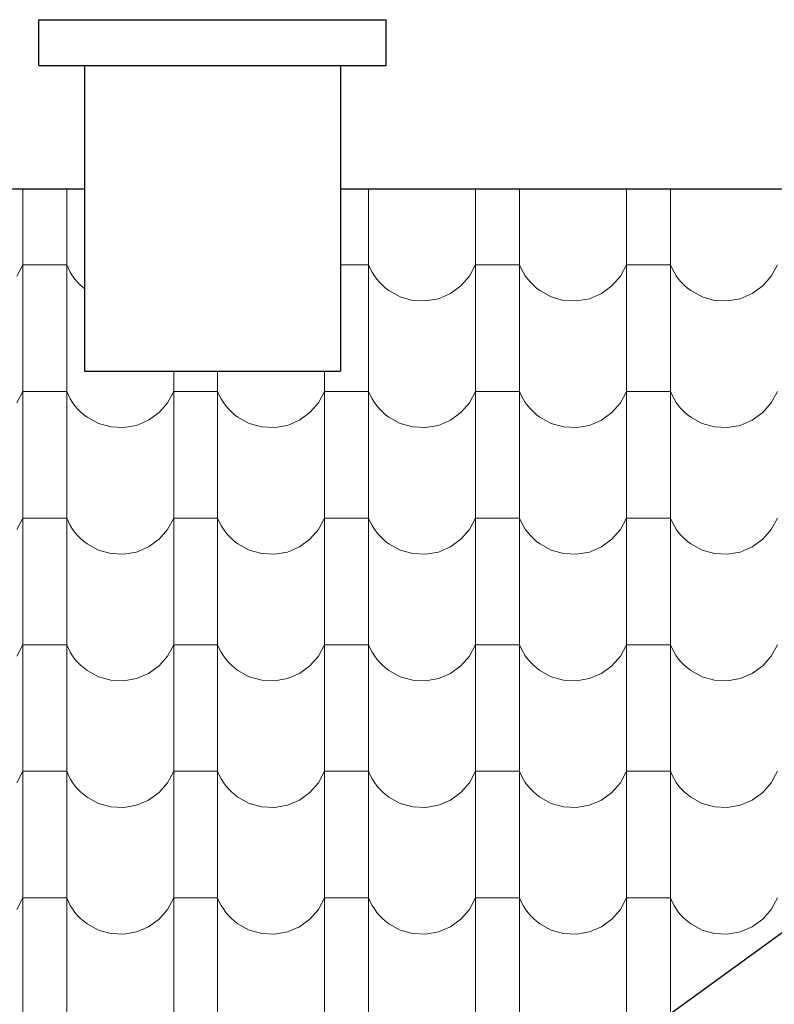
# Model space of a CAD drawing. Header units: millimetres. Extents: x -61343 to 9939, y -6894 to 7453.
# Tile 246 of 255: x 3902 to 4067, y -3360 to -3144. Entities that reach past the tile are written whole.
import ezdxf

# ---------------------------------------------------------------- set-up
doc = ezdxf.new("R2010")
doc.units = ezdxf.units.MM
doc.header["$MEASUREMENT"] = 0
doc.layers.add('810-G Ogólne', color=7, linetype='Continuous')
doc.layers.add('990-D Import IFC', color=7, linetype='Continuous')

# ---------------------------------------------------------------- blocks, each defined once
blk = doc.blocks.new('*X1822', base_point=(515069.4, 47309.9))
at = {"layer": '990-D Import IFC', "color": 251, "linetype": 'Continuous', "lineweight": 13, "true_color": 0x6a6a6a}
for p, q in [((549011.4, -15788.8), (549011.4, -15846.1)), ((549107.5, -15788.8), (549107.5, -15846.1)), ((549767.5, -15788.8), (549767.5, -15846.1)), ((550001.4, -15788.8), (550001.4, -15846.1)), ((550097.5, -15788.8), (550097.5, -15846.1)), ((550331.4, -15788.8), (550331.4, -15846.1)), ((550427.5, -15788.8), (550427.5, -15846.1)), ((549011.4, -15846.1), (549011.4, -16123.1)), ((549107.5, -15846.1), (549107.5, -16123.1)), ((549767.5, -15846.1), (549767.5, -16123.1)), ((550001.4, -15846.1), (550001.4, -16123.1)), ((550097.5, -15846.1), (550097.5, -16123.1)), ((550331.4, -15846.1), (550331.4, -16123.1)), ((550427.5, -15846.1), (550427.5, -16123.1)), ((548998.1, -15979.2), (549011.4, -15954.2)), ((549059.4, -15954.2), (549011.4, -15954.2)), ((549107.5, -15954.2), (549059.4, -15954.2)), ((549107.5, -15954.2), (549111.1, -15962.5)), ((549719.4, -15954.2), (549705.9, -15954.2)), ((549767.5, -15954.2), (549719.4, -15954.2)), ((549767.5, -15954.2), (549771.1, -15962.5)), ((549988.1, -15979.2), (550001.4, -15954.2)), ((550049.4, -15954.2), (550001.4, -15954.2)), ((550097.5, -15954.2), (550049.4, -15954.2)), ((550097.5, -15954.2), (550101.1, -15962.5)), ((550318.1, -15979.2), (550331.4, -15954.2)), ((550379.4, -15954.2), (550331.4, -15954.2)), ((550427.5, -15954.2), (550379.4, -15954.2)), ((550427.5, -15954.2), (550431.1, -15962.5)), ((550648.1, -15979.2), (550661.4, -15954.2)), ((549111.1, -15962.5), (549115.4, -15970.6)), ((549115.4, -15970.6), (549120.2, -15978.3)), ((549120.2, -15978.3), (549125.5, -15985.7)), ((549771.1, -15962.5), (549775.4, -15970.6)), ((549775.4, -15970.6), (549780.2, -15978.3)), ((549780.2, -15978.3), (549785.5, -15985.7)), ((550101.1, -15962.5), (550105.4, -15970.6)), ((550105.4, -15970.6), (550110.2, -15978.3)), ((550110.2, -15978.3), (550115.5, -15985.7)), ((550431.1, -15962.5), (550435.4, -15970.6)), ((550435.4, -15970.6), (550440.2, -15978.3)), ((550440.2, -15978.3), (550445.5, -15985.7)), ((549125.5, -15985.7), (549131.4, -15992.6)), ((549131.4, -15992.6), (549137.8, -15999.1)), ((549137.8, -15999.1), (549144.6, -16005.2)), ((549785.5, -15985.7), (549791.4, -15992.6)), ((549791.4, -15992.6), (549797.8, -15999.1)), ((549797.8, -15999.1), (549804.6, -16005.2)), ((549969.4, -16000.7), (549988.1, -15979.2)), ((550115.5, -15985.7), (550121.4, -15992.6)), ((550121.4, -15992.6), (550127.8, -15999.1)), ((550127.8, -15999.1), (550134.6, -16005.2)), ((550299.4, -16000.7), (550318.1, -15979.2)), ((550445.5, -15985.7), (550451.4, -15992.6)), ((550451.4, -15992.6), (550457.8, -15999.1)), ((550457.8, -15999.1), (550464.6, -16005.2)), ((550629.4, -16000.7), (550648.1, -15979.2)), ((549144.6, -16005.2), (549146.4, -16006.5)), ((549804.6, -16005.2), (549811.9, -16010.7)), ((549811.9, -16010.7), (549836.7, -16024.4)), ((549920.4, -16028.5), (549946.5, -16017.4)), ((549946.5, -16017.4), (549969.4, -16000.7)), ((550134.6, -16005.2), (550141.9, -16010.7)), ((550141.9, -16010.7), (550166.7, -16024.4)), ((550250.4, -16028.5), (550276.5, -16017.4)), ((550276.5, -16017.4), (550299.4, -16000.7)), ((550464.6, -16005.2), (550471.9, -16010.7)), ((550471.9, -16010.7), (550496.7, -16024.4)), ((550580.4, -16028.5), (550606.5, -16017.4)), ((550606.5, -16017.4), (550629.4, -16000.7)), ((549836.7, -16024.4), (549864.1, -16032.1)), ((549864.1, -16032.1), (549892.4, -16033.5)), ((549892.4, -16033.5), (549920.4, -16028.5)), ((550166.7, -16024.4), (550194.1, -16032.1)), ((550194.1, -16032.1), (550222.4, -16033.5)), ((550222.4, -16033.5), (550250.4, -16028.5)), ((550496.7, -16024.4), (550524.1, -16032.1)), ((550524.1, -16032.1), (550552.4, -16033.5)), ((550552.4, -16033.5), (550580.4, -16028.5)), ((549011.4, -16123.1), (549011.4, -16400.1)), ((549107.5, -16123.1), (549107.5, -16400.1)), ((549767.5, -16123.1), (549767.5, -16400.1)), ((550001.4, -16123.1), (550001.4, -16400.1)), ((550097.5, -16123.1), (550097.5, -16400.1)), ((550331.4, -16123.1), (550331.4, -16400.1)), ((550427.5, -16123.1), (550427.5, -16400.1)), ((549341.4, -16187.1), (549341.4, -16400.1)), ((549437.5, -16187.1), (549437.5, -16400.1)), ((549671.4, -16187.1), (549671.4, -16400.1)), ((548998.1, -16256.2), (549011.4, -16231.2)), ((549059.4, -16231.2), (549011.4, -16231.2)), ((549107.5, -16231.2), (549059.4, -16231.2)), ((549107.5, -16231.2), (549111.1, -16239.5)), ((549328.1, -16256.2), (549341.4, -16231.2)), ((549389.4, -16231.2), (549341.4, -16231.2)), ((549437.5, -16231.2), (549389.4, -16231.2)), ((549437.5, -16231.2), (549441.1, -16239.5)), ((549658.1, -16256.2), (549671.4, -16231.2)), ((549719.4, -16231.2), (549671.4, -16231.2)), ((549767.5, -16231.2), (549719.4, -16231.2)), ((549767.5, -16231.2), (549771.1, -16239.5)), ((549988.1, -16256.2), (550001.4, -16231.2)), ((550049.4, -16231.2), (550001.4, -16231.2)), ((550097.5, -16231.2), (550049.4, -16231.2)), ((550097.5, -16231.2), (550101.1, -16239.5)), ((550318.1, -16256.2), (550331.4, -16231.2)), ((550379.4, -16231.2), (550331.4, -16231.2)), ((550427.5, -16231.2), (550379.4, -16231.2)), ((550427.5, -16231.2), (550431.1, -16239.5)), ((550648.1, -16256.2), (550661.4, -16231.2)), ((549111.1, -16239.5), (549115.4, -16247.6)), ((549115.4, -16247.6), (549120.2, -16255.3)), ((549120.2, -16255.3), (549125.5, -16262.7)), ((549309.4, -16277.7), (549328.1, -16256.2)), ((549441.1, -16239.5), (549445.4, -16247.6)), ((549445.4, -16247.6), (549450.2, -16255.3)), ((549450.2, -16255.3), (549455.5, -16262.7)), ((549639.4, -16277.7), (549658.1, -16256.2)), ((549771.1, -16239.5), (549775.4, -16247.6)), ((549775.4, -16247.6), (549780.2, -16255.3)), ((549780.2, -16255.3), (549785.5, -16262.7)), ((549969.4, -16277.7), (549988.1, -16256.2)), ((550101.1, -16239.5), (550105.4, -16247.6)), ((550105.4, -16247.6), (550110.2, -16255.3)), ((550110.2, -16255.3), (550115.5, -16262.7)), ((550299.4, -16277.7), (550318.1, -16256.2)), ((550431.1, -16239.5), (550435.4, -16247.6)), ((550435.4, -16247.6), (550440.2, -16255.3)), ((550440.2, -16255.3), (550445.5, -16262.7)), ((550629.4, -16277.7), (550648.1, -16256.2)), ((549125.5, -16262.7), (549131.4, -16269.6)), ((549131.4, -16269.6), (549137.8, -16276.1)), ((549137.8, -16276.1), (549144.6, -16282.2)), ((549286.5, -16294.4), (549309.4, -16277.7)), ((549455.5, -16262.7), (549461.4, -16269.6)), ((549461.4, -16269.6), (549467.8, -16276.1)), ((549467.8, -16276.1), (549474.6, -16282.2)), ((549616.5, -16294.4), (549639.4, -16277.7)), ((549785.5, -16262.7), (549791.4, -16269.6)), ((549791.4, -16269.6), (549797.8, -16276.1)), ((549797.8, -16276.1), (549804.6, -16282.2)), ((549946.5, -16294.4), (549969.4, -16277.7)), ((550115.5, -16262.7), (550121.4, -16269.6)), ((550121.4, -16269.6), (550127.8, -16276.1)), ((550127.8, -16276.1), (550134.6, -16282.2)), ((550276.5, -16294.4), (550299.4, -16277.7)), ((550445.5, -16262.7), (550451.4, -16269.6)), ((550451.4, -16269.6), (550457.8, -16276.1)), ((550457.8, -16276.1), (550464.6, -16282.2)), ((550606.5, -16294.4), (550629.4, -16277.7)), ((549144.6, -16282.2), (549151.9, -16287.7)), ((549151.9, -16287.7), (549176.7, -16301.4)), ((549176.7, -16301.4), (549204.1, -16309.1)), ((549260.4, -16305.5), (549286.5, -16294.4)), ((549474.6, -16282.2), (549481.9, -16287.7)), ((549481.9, -16287.7), (549506.7, -16301.4)), ((549506.7, -16301.4), (549534.1, -16309.1)), ((549590.4, -16305.5), (549616.5, -16294.4)), ((549804.6, -16282.2), (549811.9, -16287.7)), ((549811.9, -16287.7), (549836.7, -16301.4)), ((549836.7, -16301.4), (549864.1, -16309.1)), ((549920.4, -16305.5), (549946.5, -16294.4)), ((550134.6, -16282.2), (550141.9, -16287.7)), ((550141.9, -16287.7), (550166.7, -16301.4)), ((550166.7, -16301.4), (550194.1, -16309.1)), ((550250.4, -16305.5), (550276.5, -16294.4)), ((550464.6, -16282.2), (550471.9, -16287.7)), ((550471.9, -16287.7), (550496.7, -16301.4)), ((550496.7, -16301.4), (550524.1, -16309.1)), ((550580.4, -16305.5), (550606.5, -16294.4)), ((549204.1, -16309.1), (549232.4, -16310.5)), ((549232.4, -16310.5), (549260.4, -16305.5)), ((549534.1, -16309.1), (549562.4, -16310.5)), ((549562.4, -16310.5), (549590.4, -16305.5)), ((549864.1, -16309.1), (549892.4, -16310.5)), ((549892.4, -16310.5), (549920.4, -16305.5)), ((550194.1, -16309.1), (550222.4, -16310.5)), ((550222.4, -16310.5), (550250.4, -16305.5)), ((550524.1, -16309.1), (550552.4, -16310.5)), ((550552.4, -16310.5), (550580.4, -16305.5)), ((549011.4, -16400.1), (549011.4, -16677.1)), ((549107.5, -16400.1), (549107.5, -16677.1)), ((549341.4, -16400.1), (549341.4, -16677.1)), ((549437.5, -16400.1), (549437.5, -16677.1)), ((549671.4, -16400.1), (549671.4, -16677.1)), ((549767.5, -16400.1), (549767.5, -16677.1)), ((550001.4, -16400.1), (550001.4, -16677.1)), ((550097.5, -16400.1), (550097.5, -16677.1)), ((550331.4, -16400.1), (550331.4, -16677.1)), ((550427.5, -16400.1), (550427.5, -16677.1)), ((548998.1, -16533.2), (549011.4, -16508.2)), ((549059.4, -16508.2), (549011.4, -16508.2)), ((549107.5, -16508.2), (549059.4, -16508.2)), ((549107.5, -16508.2), (549111.1, -16516.5)), ((549111.1, -16516.5), (549115.4, -16524.6)), ((549328.1, -16533.2), (549341.4, -16508.2)), ((549389.4, -16508.2), (549341.4, -16508.2)), ((549437.5, -16508.2), (549389.4, -16508.2)), ((549437.5, -16508.2), (549441.1, -16516.5)), ((549441.1, -16516.5), (549445.4, -16524.6)), ((549658.1, -16533.2), (549671.4, -16508.2)), ((549719.4, -16508.2), (549671.4, -16508.2)), ((549767.5, -16508.2), (549719.4, -16508.2)), ((549767.5, -16508.2), (549771.1, -16516.5)), ((549771.1, -16516.5), (549775.4, -16524.6)), ((549988.1, -16533.2), (550001.4, -16508.2)), ((550049.4, -16508.2), (550001.4, -16508.2)), ((550097.5, -16508.2), (550049.4, -16508.2)), ((550097.5, -16508.2), (550101.1, -16516.5)), ((550101.1, -16516.5), (550105.4, -16524.6)), ((550318.1, -16533.2), (550331.4, -16508.2)), ((550379.4, -16508.2), (550331.4, -16508.2)), ((550427.5, -16508.2), (550379.4, -16508.2)), ((550427.5, -16508.2), (550431.1, -16516.5)), ((550431.1, -16516.5), (550435.4, -16524.6)), ((550648.1, -16533.2), (550661.4, -16508.2)), ((549115.4, -16524.6), (549120.2, -16532.3)), ((549120.2, -16532.3), (549125.5, -16539.7)), ((549309.4, -16554.7), (549328.1, -16533.2)), ((549445.4, -16524.6), (549450.2, -16532.3)), ((549450.2, -16532.3), (549455.5, -16539.7)), ((549639.4, -16554.7), (549658.1, -16533.2)), ((549775.4, -16524.6), (549780.2, -16532.3)), ((549780.2, -16532.3), (549785.5, -16539.7)), ((549969.4, -16554.7), (549988.1, -16533.2)), ((550105.4, -16524.6), (550110.2, -16532.3)), ((550110.2, -16532.3), (550115.5, -16539.7)), ((550299.4, -16554.7), (550318.1, -16533.2)), ((550435.4, -16524.6), (550440.2, -16532.3)), ((550440.2, -16532.3), (550445.5, -16539.7)), ((550629.4, -16554.7), (550648.1, -16533.2)), ((549125.5, -16539.7), (549131.4, -16546.6)), ((549131.4, -16546.6), (549137.8, -16553.1)), ((549137.8, -16553.1), (549144.6, -16559.2)), ((549144.6, -16559.2), (549151.9, -16564.7)), ((549286.5, -16571.4), (549309.4, -16554.7)), ((549455.5, -16539.7), (549461.4, -16546.6)), ((549461.4, -16546.6), (549467.8, -16553.1)), ((549467.8, -16553.1), (549474.6, -16559.2)), ((549474.6, -16559.2), (549481.9, -16564.7)), ((549616.5, -16571.4), (549639.4, -16554.7)), ((549785.5, -16539.7), (549791.4, -16546.6)), ((549791.4, -16546.6), (549797.8, -16553.1)), ((549797.8, -16553.1), (549804.6, -16559.2)), ((549804.6, -16559.2), (549811.9, -16564.7)), ((549946.5, -16571.4), (549969.4, -16554.7)), ((550115.5, -16539.7), (550121.4, -16546.6)), ((550121.4, -16546.6), (550127.8, -16553.1)), ((550127.8, -16553.1), (550134.6, -16559.2)), ((550134.6, -16559.2), (550141.9, -16564.7)), ((550276.5, -16571.4), (550299.4, -16554.7)), ((550445.5, -16539.7), (550451.4, -16546.6)), ((550451.4, -16546.6), (550457.8, -16553.1)), ((550457.8, -16553.1), (550464.6, -16559.2)), ((550464.6, -16559.2), (550471.9, -16564.7)), ((550606.5, -16571.4), (550629.4, -16554.7)), ((549151.9, -16564.7), (549176.7, -16578.4)), ((549176.7, -16578.4), (549204.1, -16586.1)), ((549260.4, -16582.5), (549286.5, -16571.4)), ((549481.9, -16564.7), (549506.7, -16578.4)), ((549506.7, -16578.4), (549534.1, -16586.1)), ((549590.4, -16582.5), (549616.5, -16571.4)), ((549811.9, -16564.7), (549836.7, -16578.4)), ((549836.7, -16578.4), (549864.1, -16586.1)), ((549920.4, -16582.5), (549946.5, -16571.4)), ((550141.9, -16564.7), (550166.7, -16578.4)), ((550166.7, -16578.4), (550194.1, -16586.1)), ((550250.4, -16582.5), (550276.5, -16571.4)), ((550471.9, -16564.7), (550496.7, -16578.4)), ((550496.7, -16578.4), (550524.1, -16586.1)), ((550580.4, -16582.5), (550606.5, -16571.4)), ((549204.1, -16586.1), (549232.4, -16587.5)), ((549232.4, -16587.5), (549260.4, -16582.5)), ((549534.1, -16586.1), (549562.4, -16587.5)), ((549562.4, -16587.5), (549590.4, -16582.5)), ((549864.1, -16586.1), (549892.4, -16587.5)), ((549892.4, -16587.5), (549920.4, -16582.5)), ((550194.1, -16586.1), (550222.4, -16587.5)), ((550222.4, -16587.5), (550250.4, -16582.5)), ((550524.1, -16586.1), (550552.4, -16587.5)), ((550552.4, -16587.5), (550580.4, -16582.5)), ((549011.4, -16677.1), (549011.4, -16954.1)), ((549107.5, -16677.1), (549107.5, -16954.1)), ((549341.4, -16677.1), (549341.4, -16954.1)), ((549437.5, -16677.1), (549437.5, -16954.1)), ((549671.4, -16677.1), (549671.4, -16954.1)), ((549767.5, -16677.1), (549767.5, -16954.1)), ((550001.4, -16677.1), (550001.4, -16954.1)), ((550097.5, -16677.1), (550097.5, -16954.1)), ((550331.4, -16677.1), (550331.4, -16954.1)), ((550427.5, -16677.1), (550427.5, -16954.1)), ((548998.1, -16810.2), (549011.4, -16785.2)), ((549059.4, -16785.2), (549011.4, -16785.2)), ((549107.5, -16785.2), (549059.4, -16785.2)), ((549107.5, -16785.2), (549111.1, -16793.5)), ((549111.1, -16793.5), (549115.4, -16801.6)), ((549328.1, -16810.2), (549341.4, -16785.2)), ((549389.4, -16785.2), (549341.4, -16785.2)), ((549437.5, -16785.2), (549389.4, -16785.2)), ((549437.5, -16785.2), (549441.1, -16793.5)), ((549441.1, -16793.5), (549445.4, -16801.6)), ((549658.1, -16810.2), (549671.4, -16785.2)), ((549719.4, -16785.2), (549671.4, -16785.2)), ((549767.5, -16785.2), (549719.4, -16785.2)), ((549767.5, -16785.2), (549771.1, -16793.5)), ((549771.1, -16793.5), (549775.4, -16801.6)), ((549988.1, -16810.2), (550001.4, -16785.2)), ((550049.4, -16785.2), (550001.4, -16785.2)), ((550097.5, -16785.2), (550049.4, -16785.2)), ((550097.5, -16785.2), (550101.1, -16793.5)), ((550101.1, -16793.5), (550105.4, -16801.6)), ((550318.1, -16810.2), (550331.4, -16785.2)), ((550379.4, -16785.2), (550331.4, -16785.2)), ((550427.5, -16785.2), (550379.4, -16785.2)), ((550427.5, -16785.2), (550431.1, -16793.5)), ((550431.1, -16793.5), (550435.4, -16801.6)), ((550648.1, -16810.2), (550661.4, -16785.2)), ((549115.4, -16801.6), (549120.2, -16809.3)), ((549120.2, -16809.3), (549125.5, -16816.7)), ((549125.5, -16816.7), (549131.4, -16823.6)), ((549309.4, -16831.7), (549328.1, -16810.2)), ((549445.4, -16801.6), (549450.2, -16809.3)), ((549450.2, -16809.3), (549455.5, -16816.7)), ((549455.5, -16816.7), (549461.4, -16823.6)), ((549639.4, -16831.7), (549658.1, -16810.2)), ((549775.4, -16801.6), (549780.2, -16809.3)), ((549780.2, -16809.3), (549785.5, -16816.7)), ((549785.5, -16816.7), (549791.4, -16823.6)), ((549969.4, -16831.7), (549988.1, -16810.2)), ((550105.4, -16801.6), (550110.2, -16809.3)), ((550110.2, -16809.3), (550115.5, -16816.7)), ((550115.5, -16816.7), (550121.4, -16823.6)), ((550299.4, -16831.7), (550318.1, -16810.2)), ((550435.4, -16801.6), (550440.2, -16809.3)), ((550440.2, -16809.3), (550445.5, -16816.7)), ((550445.5, -16816.7), (550451.4, -16823.6)), ((550629.4, -16831.7), (550648.1, -16810.2)), ((549131.4, -16823.6), (549137.8, -16830.1)), ((549137.8, -16830.1), (549144.6, -16836.2)), ((549144.6, -16836.2), (549151.9, -16841.7)), ((549286.5, -16848.4), (549309.4, -16831.7)), ((549461.4, -16823.6), (549467.8, -16830.1)), ((549467.8, -16830.1), (549474.6, -16836.2)), ((549474.6, -16836.2), (549481.9, -16841.7)), ((549616.5, -16848.4), (549639.4, -16831.7)), ((549791.4, -16823.6), (549797.8, -16830.1)), ((549797.8, -16830.1), (549804.6, -16836.2)), ((549804.6, -16836.2), (549811.9, -16841.7)), ((549946.5, -16848.4), (549969.4, -16831.7)), ((550121.4, -16823.6), (550127.8, -16830.1)), ((550127.8, -16830.1), (550134.6, -16836.2)), ((550134.6, -16836.2), (550141.9, -16841.7)), ((550276.5, -16848.4), (550299.4, -16831.7)), ((550451.4, -16823.6), (550457.8, -16830.1)), ((550457.8, -16830.1), (550464.6, -16836.2)), ((550464.6, -16836.2), (550471.9, -16841.7)), ((550606.5, -16848.4), (550629.4, -16831.7)), ((549151.9, -16841.7), (549176.7, -16855.4)), ((549176.7, -16855.4), (549204.1, -16863.1)), ((549232.4, -16864.5), (549260.4, -16859.5)), ((549260.4, -16859.5), (549286.5, -16848.4)), ((549481.9, -16841.7), (549506.7, -16855.4)), ((549506.7, -16855.4), (549534.1, -16863.1)), ((549562.4, -16864.5), (549590.4, -16859.5)), ((549590.4, -16859.5), (549616.5, -16848.4)), ((549811.9, -16841.7), (549836.7, -16855.4)), ((549836.7, -16855.4), (549864.1, -16863.1)), ((549892.4, -16864.5), (549920.4, -16859.5)), ((549920.4, -16859.5), (549946.5, -16848.4)), ((550141.9, -16841.7), (550166.7, -16855.4)), ((550166.7, -16855.4), (550194.1, -16863.1)), ((550222.4, -16864.5), (550250.4, -16859.5)), ((550250.4, -16859.5), (550276.5, -16848.4)), ((550471.9, -16841.7), (550496.7, -16855.4)), ((550496.7, -16855.4), (550524.1, -16863.1)), ((550552.4, -16864.5), (550580.4, -16859.5)), ((550580.4, -16859.5), (550606.5, -16848.4)), ((549204.1, -16863.1), (549232.4, -16864.5)), ((549534.1, -16863.1), (549562.4, -16864.5)), ((549864.1, -16863.1), (549892.4, -16864.5)), ((550194.1, -16863.1), (550222.4, -16864.5)), ((550524.1, -16863.1), (550552.4, -16864.5)), ((549011.4, -16954.1), (549011.4, -17231.1)), ((549107.5, -16954.1), (549107.5, -17231.1)), ((549341.4, -16954.1), (549341.4, -17231.1)), ((549437.5, -16954.1), (549437.5, -17231.1)), ((549671.4, -16954.1), (549671.4, -17231.1)), ((549767.5, -16954.1), (549767.5, -17231.1)), ((550001.4, -16954.1), (550001.4, -17231.1)), ((550097.5, -16954.1), (550097.5, -17231.1)), ((550331.4, -16954.1), (550331.4, -17231.1)), ((550427.5, -16954.1), (550427.5, -17231.1)), ((548998.1, -17087.2), (549011.4, -17062.2)), ((549059.4, -17062.2), (549011.4, -17062.2)), ((549107.5, -17062.2), (549059.4, -17062.2)), ((549107.5, -17062.2), (549111.1, -17070.5)), ((549111.1, -17070.5), (549115.4, -17078.6)), ((549328.1, -17087.2), (549341.4, -17062.2)), ((549389.4, -17062.2), (549341.4, -17062.2)), ((549437.5, -17062.2), (549389.4, -17062.2)), ((549437.5, -17062.2), (549441.1, -17070.5)), ((549441.1, -17070.5), (549445.4, -17078.6)), ((549658.1, -17087.2), (549671.4, -17062.2)), ((549719.4, -17062.2), (549671.4, -17062.2)), ((549767.5, -17062.2), (549719.4, -17062.2)), ((549767.5, -17062.2), (549771.1, -17070.5)), ((549771.1, -17070.5), (549775.4, -17078.6)), ((549988.1, -17087.2), (550001.4, -17062.2)), ((550049.4, -17062.2), (550001.4, -17062.2)), ((550097.5, -17062.2), (550049.4, -17062.2)), ((550097.5, -17062.2), (550101.1, -17070.5)), ((550101.1, -17070.5), (550105.4, -17078.6)), ((550318.1, -17087.2), (550331.4, -17062.2)), ((550379.4, -17062.2), (550331.4, -17062.2)), ((550427.5, -17062.2), (550379.4, -17062.2)), ((550427.5, -17062.2), (550431.1, -17070.5)), ((550431.1, -17070.5), (550435.4, -17078.6)), ((550648.1, -17087.2), (550661.4, -17062.2)), ((549115.4, -17078.6), (549120.2, -17086.3)), ((549120.2, -17086.3), (549125.5, -17093.7)), ((549125.5, -17093.7), (549131.4, -17100.6)), ((549309.4, -17108.7), (549328.1, -17087.2)), ((549445.4, -17078.6), (549450.2, -17086.3)), ((549450.2, -17086.3), (549455.5, -17093.7)), ((549455.5, -17093.7), (549461.4, -17100.6)), ((549639.4, -17108.7), (549658.1, -17087.2)), ((549775.4, -17078.6), (549780.2, -17086.3)), ((549780.2, -17086.3), (549785.5, -17093.7)), ((549785.5, -17093.7), (549791.4, -17100.6)), ((549969.4, -17108.7), (549988.1, -17087.2)), ((550105.4, -17078.6), (550110.2, -17086.3)), ((550110.2, -17086.3), (550115.5, -17093.7)), ((550115.5, -17093.7), (550121.4, -17100.6)), ((550299.4, -17108.7), (550318.1, -17087.2)), ((550435.4, -17078.6), (550440.2, -17086.3)), ((550440.2, -17086.3), (550445.5, -17093.7)), ((550445.5, -17093.7), (550451.4, -17100.6)), ((550629.4, -17108.7), (550648.1, -17087.2)), ((549131.4, -17100.6), (549137.8, -17107.1)), ((549137.8, -17107.1), (549144.6, -17113.2)), ((549144.6, -17113.2), (549151.9, -17118.7)), ((549151.9, -17118.7), (549176.7, -17132.4)), ((549286.5, -17125.4), (549309.4, -17108.7)), ((549461.4, -17100.6), (549467.8, -17107.1)), ((549467.8, -17107.1), (549474.6, -17113.2)), ((549474.6, -17113.2), (549481.9, -17118.7)), ((549481.9, -17118.7), (549506.7, -17132.4)), ((549616.5, -17125.4), (549639.4, -17108.7)), ((549791.4, -17100.6), (549797.8, -17107.1)), ((549797.8, -17107.1), (549804.6, -17113.2)), ((549804.6, -17113.2), (549811.9, -17118.7)), ((549811.9, -17118.7), (549836.7, -17132.4)), ((549946.5, -17125.4), (549969.4, -17108.7)), ((550121.4, -17100.6), (550127.8, -17107.1)), ((550127.8, -17107.1), (550134.6, -17113.2)), ((550134.6, -17113.2), (550141.9, -17118.7)), ((550141.9, -17118.7), (550166.7, -17132.4)), ((550276.5, -17125.4), (550299.4, -17108.7)), ((550451.4, -17100.6), (550457.8, -17107.1)), ((550457.8, -17107.1), (550464.6, -17113.2)), ((550464.6, -17113.2), (550471.9, -17118.7)), ((550471.9, -17118.7), (550496.7, -17132.4)), ((550606.5, -17125.4), (550629.4, -17108.7)), ((549176.7, -17132.4), (549204.1, -17140.1)), ((549204.1, -17140.1), (549232.4, -17141.5)), ((549232.4, -17141.5), (549260.4, -17136.5)), ((549260.4, -17136.5), (549286.5, -17125.4)), ((549506.7, -17132.4), (549534.1, -17140.1)), ((549534.1, -17140.1), (549562.4, -17141.5)), ((549562.4, -17141.5), (549590.4, -17136.5)), ((549590.4, -17136.5), (549616.5, -17125.4)), ((549836.7, -17132.4), (549864.1, -17140.1)), ((549864.1, -17140.1), (549892.4, -17141.5)), ((549892.4, -17141.5), (549920.4, -17136.5)), ((549920.4, -17136.5), (549946.5, -17125.4)), ((550166.7, -17132.4), (550194.1, -17140.1)), ((550194.1, -17140.1), (550222.4, -17141.5)), ((550222.4, -17141.5), (550250.4, -17136.5)), ((550250.4, -17136.5), (550276.5, -17125.4)), ((550496.7, -17132.4), (550524.1, -17140.1)), ((550524.1, -17140.1), (550552.4, -17141.5)), ((550552.4, -17141.5), (550580.4, -17136.5)), ((550580.4, -17136.5), (550606.5, -17125.4)), ((549011.4, -17231.1), (549011.4, -17508.1)), ((549107.5, -17231.1), (549107.5, -17508.1)), ((549341.4, -17231.1), (549341.4, -17508.1)), ((549437.5, -17231.1), (549437.5, -17508.1)), ((549671.4, -17231.1), (549671.4, -17508.1)), ((549767.5, -17231.1), (549767.5, -17508.1)), ((550001.4, -17231.1), (550001.4, -17508.1)), ((550097.5, -17231.1), (550097.5, -17508.1)), ((550331.4, -17231.1), (550331.4, -17508.1)), ((550427.5, -17231.1), (550427.5, -17508.1)), ((548998.1, -17364.2), (549011.4, -17339.2)), ((549059.4, -17339.2), (549011.4, -17339.2)), ((549107.5, -17339.2), (549059.4, -17339.2)), ((549107.5, -17339.2), (549111.1, -17347.5)), ((549111.1, -17347.5), (549115.4, -17355.6)), ((549115.4, -17355.6), (549120.2, -17363.3)), ((549328.1, -17364.2), (549341.4, -17339.2)), ((549389.4, -17339.2), (549341.4, -17339.2)), ((549437.5, -17339.2), (549389.4, -17339.2)), ((549437.5, -17339.2), (549441.1, -17347.5)), ((549441.1, -17347.5), (549445.4, -17355.6)), ((549445.4, -17355.6), (549450.2, -17363.3)), ((549658.1, -17364.2), (549671.4, -17339.2)), ((549719.4, -17339.2), (549671.4, -17339.2)), ((549767.5, -17339.2), (549719.4, -17339.2)), ((549767.5, -17339.2), (549771.1, -17347.5)), ((549771.1, -17347.5), (549775.4, -17355.6)), ((549775.4, -17355.6), (549780.2, -17363.3)), ((549988.1, -17364.2), (550001.4, -17339.2)), ((550049.4, -17339.2), (550001.4, -17339.2)), ((550097.5, -17339.2), (550049.4, -17339.2)), ((550097.5, -17339.2), (550101.1, -17347.5)), ((550101.1, -17347.5), (550105.4, -17355.6)), ((550105.4, -17355.6), (550110.2, -17363.3)), ((550318.1, -17364.2), (550331.4, -17339.2)), ((550379.4, -17339.2), (550331.4, -17339.2)), ((550427.5, -17339.2), (550379.4, -17339.2)), ((550427.5, -17339.2), (550431.1, -17347.5)), ((550431.1, -17347.5), (550435.4, -17355.6)), ((550435.4, -17355.6), (550440.2, -17363.3)), ((550648.1, -17364.2), (550661.4, -17339.2)), ((549120.2, -17363.3), (549125.5, -17370.7)), ((549125.5, -17370.7), (549131.4, -17377.6)), ((549131.4, -17377.6), (549137.8, -17384.1)), ((549309.4, -17385.7), (549328.1, -17364.2)), ((549450.2, -17363.3), (549455.5, -17370.7)), ((549455.5, -17370.7), (549461.4, -17377.6)), ((549461.4, -17377.6), (549467.8, -17384.1)), ((549639.4, -17385.7), (549658.1, -17364.2)), ((549780.2, -17363.3), (549785.5, -17370.7)), ((549785.5, -17370.7), (549791.4, -17377.6)), ((549791.4, -17377.6), (549797.8, -17384.1)), ((549969.4, -17385.7), (549988.1, -17364.2)), ((550110.2, -17363.3), (550115.5, -17370.7)), ((550115.5, -17370.7), (550121.4, -17377.6)), ((550121.4, -17377.6), (550127.8, -17384.1)), ((550299.4, -17385.7), (550318.1, -17364.2)), ((550440.2, -17363.3), (550445.5, -17370.7)), ((550445.5, -17370.7), (550451.4, -17377.6)), ((550451.4, -17377.6), (550457.8, -17384.1)), ((550629.4, -17385.7), (550648.1, -17364.2)), ((549137.8, -17384.1), (549144.6, -17390.2)), ((549144.6, -17390.2), (549151.9, -17395.7)), ((549151.9, -17395.7), (549176.7, -17409.4)), ((549286.5, -17402.4), (549309.4, -17385.7)), ((549467.8, -17384.1), (549474.6, -17390.2)), ((549474.6, -17390.2), (549481.9, -17395.7)), ((549481.9, -17395.7), (549506.7, -17409.4)), ((549616.5, -17402.4), (549639.4, -17385.7)), ((549797.8, -17384.1), (549804.6, -17390.2)), ((549804.6, -17390.2), (549811.9, -17395.7)), ((549811.9, -17395.7), (549836.7, -17409.4)), ((549946.5, -17402.4), (549969.4, -17385.7)), ((550127.8, -17384.1), (550134.6, -17390.2)), ((550134.6, -17390.2), (550141.9, -17395.7)), ((550141.9, -17395.7), (550166.7, -17409.4)), ((550276.5, -17402.4), (550299.4, -17385.7)), ((550457.8, -17384.1), (550464.6, -17390.2)), ((550464.6, -17390.2), (550471.9, -17395.7)), ((550471.9, -17395.7), (550496.7, -17409.4)), ((550606.5, -17402.4), (550629.4, -17385.7)), ((549176.7, -17409.4), (549204.1, -17417.1)), ((549204.1, -17417.1), (549232.4, -17418.5)), ((549232.4, -17418.5), (549260.4, -17413.5)), ((549260.4, -17413.5), (549286.5, -17402.4)), ((549506.7, -17409.4), (549534.1, -17417.1)), ((549534.1, -17417.1), (549562.4, -17418.5)), ((549562.4, -17418.5), (549590.4, -17413.5)), ((549590.4, -17413.5), (549616.5, -17402.4)), ((549836.7, -17409.4), (549864.1, -17417.1)), ((549864.1, -17417.1), (549892.4, -17418.5)), ((549892.4, -17418.5), (549920.4, -17413.5)), ((549920.4, -17413.5), (549946.5, -17402.4)), ((550166.7, -17409.4), (550194.1, -17417.1)), ((550194.1, -17417.1), (550222.4, -17418.5)), ((550222.4, -17418.5), (550250.4, -17413.5)), ((550250.4, -17413.5), (550276.5, -17402.4)), ((550496.7, -17409.4), (550524.1, -17417.1)), ((550524.1, -17417.1), (550552.4, -17418.5)), ((550552.4, -17418.5), (550580.4, -17413.5)), ((550580.4, -17413.5), (550606.5, -17402.4)), ((549011.4, -17508.1), (549011.4, -17785.1)), ((549107.5, -17508.1), (549107.5, -17785.1)), ((549341.4, -17508.1), (549341.4, -17785.1)), ((549437.5, -17508.1), (549437.5, -17785.1)), ((549671.4, -17508.1), (549671.4, -17785.1)), ((549767.5, -17508.1), (549767.5, -17785.1)), ((550001.4, -17508.1), (550001.4, -17785.1)), ((550097.5, -17508.1), (550097.5, -17785.1)), ((550331.4, -17508.1), (550331.4, -17785.1)), ((550427.5, -17508.1), (550427.5, -17785.1))]:
    blk.add_line(p, q, dxfattribs=at)
blk = doc.blocks.new('Wypełnienie_6_3', base_point=(515069.4, 47309.9))
at = {"layer": '990-D Import IFC', "color": 251, "linetype": 'Continuous', "lineweight": 13, "true_color": 0x6a6a6a}
blk.add_blockref('*X1822', (515069.4, 47309.9), dxfattribs=at)

msp = doc.modelspace()

# ---------------------------------------------------------------- linework, layer by layer
at = {"layer": '810-G Ogólne', "color": 7, "linetype": 'Continuous', "lineweight": 25}
for p, q in [((3906.26, -3144.243), (3982.204, -3144.243)), ((3906.26, -3154.243), (3906.26, -3144.243)), ((3982.204, -3154.243), (3982.204, -3144.243)), ((3906.26, -3154.243), (3982.204, -3154.243)), ((3916.26, -3154.243), (3916.26, -3221.126)), ((3972.204, -3154.243), (3972.204, -3221.126)), ((3916.26, -3181.299), (1399.669, -3181.299)), ((3748.669, -3576.299), (4292.669, -3181.299)), ((4233.306, -3181.299), (3972.204, -3181.299)), ((3916.26, -3221.126), (3972.204, -3221.126))]:
    msp.add_line(p, q, dxfattribs=at)
at = {"layer": '990-D Import IFC', "color": 7, "linetype": 'Continuous', "lineweight": 13}
msp.add_lwpolyline([(1399.669, -3181.299), (824.669, -3576.299), (4836.669, -3576.299), (4292.669, -3181.299), (4232.373, -3225.08), (4233.306, -3181.299), (3972.204, -3181.299), (3972.204, -3221.126), (3916.26, -3221.126), (3916.26, -3181.299)], close=True, dxfattribs=at)

# ---------------------------------------------------------------- block references
at = {"layer": '990-D Import IFC', "color": 251, "linetype": 'Continuous', "lineweight": 13, "true_color": 0x6a6a6a, "xscale": 0.1, "yscale": 0.1, "zscale": 0.1}
msp.add_blockref('Wypełnienie_6_3', (508.562, 3128.573), dxfattribs=at)

doc.saveas('drawing.dxf')
